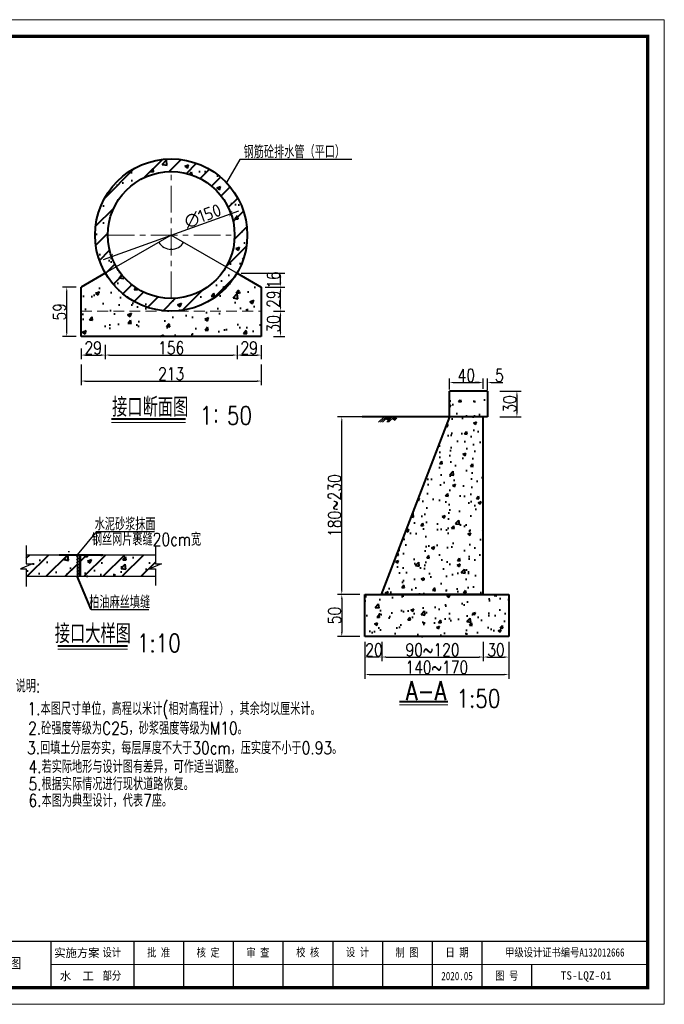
# Model space of a CAD drawing. Header units: millimetres. Extents: x 42191 to 57359, y 16507 to 19270.
# Tile 4 of 8: x 45451 to 46975, y 16688 to 19017. Entities that reach past the tile are written whole.
import ezdxf
from ezdxf.enums import TextEntityAlignment as Align

# ---------------------------------------------------------------- set-up
doc = ezdxf.new("R2010")
doc.units = ezdxf.units.MM
doc.linetypes.add('CENTER', pattern=[50.8, 31.75, -6.35, 6.35, -6.35])
doc.linetypes.add('DASHED', pattern=[19.05, 12.7, -6.35])
doc.layers.add('2CSX', color=1, linetype='Continuous', lineweight=30)
doc.layers.add('粗实线', color=1, linetype='Continuous', lineweight=40)
doc.layers.add('文字说明', color=3, linetype='Continuous')
doc.styles.get("Standard").update_dxf_attribs({"font": 'tssdeng.shx', "bigfont": 'hztxt.shx'})
doc.styles.add('图框', font='仿宋_GB2312.TTF', dxfattribs={"width": 0.8, "height": 4})
doc.styles.add('宋体', font='txt', dxfattribs={"height": 3.5})
doc.styles.add('样式 1', font='txt.shx', dxfattribs={"width": 0.8, "bigfont": 'hztxt.shx'})
doc.dimstyles.get("Standard").update_dxf_attribs({"dimscale": 100, "dimtxt": 2.5, "dimasz": 0.75, "dimexe": 1.5, "dimexo": 1.5, "dimgap": 0.5, "dimtad": 1, "dimdec": 0, "dimlfac": 0.25, "dimzin": 0, "dimdsep": 46, "dimtxsty": 'Standard', "dimblk": 'ARCHTICK', "dimcen": 0.09, "dimadec": 0, "dimazin": 0, "dimtfac": 1, "dimtdec": 0, "dimtmove": 0, "dimatfit": 3, "dimldrblk": 'ARCHTICK', "dimfxl": 0, "dimtolj": 1, "dimtzin": 0, "dimarcsym": 0})
doc.dimstyles.new('STANDARD$0', dxfattribs={"dimtxt": 25, "dimasz": 10, "dimexe": 10, "dimexo": 12, "dimgap": 2, "dimtad": 1, "dimdec": 0, "dimzin": 1, "dimdsep": 46, "dimtxsty": '样式 1', "dimblk1": 'OBLIQUE', "dimblk2": 'OBLIQUE', "dimcen": 12, "dimdle": 20, "dimaunit": 1, "dimadec": 0, "dimazin": 0, "dimtfac": 1, "dimtdec": 1, "dimtofl": 0, "dimtmove": 0, "dimatfit": 1, "dimldrblk": 'OBLIQUE', "dimfxl": 0, "dimtolj": 1, "dimtzin": 0, "dimarcsym": 0})
pattern_1 = [(50, (0, 0), (72.87387, -6.375634), [7.62, -83.82]), (355, (0, 0), (-14.09713, 76.42266), [6.096, -67.056]), (100.451, (6.07, -0.53), (58.777, 70.04668), [6.476, -71.236]), (46.1842, (0, 20.32), (108.43162, -16.81693), [11.43, -125.73]), (96.6356, (9.04, 18.92), (94.9617, 98.97022), [9.714, -106.854]), (351.184, (0, 20.32), (94.96184, 98.97005), [9.144, -100.584]), (21, (10.16, 15.24), (60.64595, -40.90621), [7.62, -83.82]), (326, (10.16, 15.24), (24.72081, 73.67519), [6.096, -67.056]), (71.4514, (15.214, 11.83), (85.3666, 32.76914), [6.476, -71.236]), (37.5, (0, 0), (1.235441, 33.822016), [0, -66.2432, 0, -68.072, 0, -67.31]), (7.5, (0, 0), (26.727865, 40.07223), [0, -38.8112, 0, -64.7192, 0, -25.654]), (327.5, (-22.657, 0), (54.236238, -2.291498), [0, -25.4, 0, -79.248, 0, -105.156]), (317.5, (-32.817, 0), (59.251673, 10.170596), [0, -33.02, 0, -52.6288, 0, -74.676])]
pattern_2 = [(45, (17981.573, 11047.607), (-22.45064, 22.45064), [])]
pattern_3 = [(50, (17981.57, 11047.61), (91.09233, -7.96954), [9.525, -104.775]), (355, (17981.57, 11047.61), (-17.6214, 95.52832), [7.62, -83.82]), (100.451, (17989.164, 11046.94), (73.47125, 87.55834), [8.095, -89.045]), (46.1842, (17981.57, 11073.01), (135.5395, -21.02116), [14.2875, -157.1625]), (96.6356, (17992.87, 11071.26), (118.7021, 123.7128), [12.1425, -133.5675]), (351.184, (17981.57, 11073.01), (118.7023, 123.71256), [11.43, -125.73]), (21, (17994.27, 11066.66), (75.80744, -51.13276), [9.525, -104.775]), (326, (17994.27, 11066.66), (30.901, 92.09398), [7.62, -83.82]), (71.4514, (18000.59, 11062.4), (106.70825, 40.96143), [8.095, -89.045]), (37.5, (17981.573, 11047.607), (1.5443, 42.27752), [0, -82.804, 0, -85.09, 0, -84.1375]), (7.5, (17981.573, 11047.607), (33.40983, 50.09029), [0, -48.514, 0, -80.899, 0, -32.0675]), (327.5, (17953.252, 11047.607), (67.795298, -2.86437), [0, -31.75, 0, -99.06, 0, -131.445]), (317.5, (17940.55, 11047.61), (74.06459, 12.71325), [0, -41.275, 0, -65.786, 0, -93.345])]

# ---------------------------------------------------------------- blocks, each defined once
blk = doc.blocks.new('_ArchTick')
at = {"color": 0, "linetype": 'ByBlock', "const_width": 0.15}
blk.add_lwpolyline([(-0.5, -0.5), (0.5, 0.5)], dxfattribs=at)
blk = doc.blocks.new('*D38')
at = {"color": 0, "lineweight": -2}
blk.add_arc((45809.2, 18507.6), 34, 210, 330, dxfattribs=at)
at = {"layer": 'Defpoints', "color": 0}
for p in [(45809.2, 18507.6), (45809.2, 18507.6), (45797.6, 18475.6), (45653.3, 18417.6), (45965.1, 18417.6)]:
    blk.add_point(p, dxfattribs=at)
at = {"color": 0, "lineweight": -2, "xscale": 0.75, "yscale": 0.75, "zscale": 0.75}
for p, rotation in [((45779.8, 18490.6), 119.9999999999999), ((45838.7, 18490.6), 60.00000000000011)]:
    blk.add_blockref('_ArchTick', p, dxfattribs=dict(at, rotation=rotation))
at = {"color": 0, "lineweight": -3, "insert": (45809.2, 18475.3), "char_height": 2.5, "attachment_point": 5}
blk.add_mtext('\\A1;120°', dxfattribs=at)
blk = doc.blocks.new('*D26')
at = {"color": 0, "lineweight": -2}
for p, q in [((45584.3, 18384.6), (45552.2, 18384.6)), ((45562.2, 18277.6), (45562.2, 18374.6)), ((45584.3, 18267.6), (45552.2, 18267.6))]:
    blk.add_line(p, q, dxfattribs=at)
at = {"color": 0}
for points in [[(45560.6, 18374.6), (45563.9, 18374.6), (45562.2, 18384.6)], [(45560.6, 18277.6), (45563.9, 18277.6), (45562.2, 18267.6)]]:
    blk.add_solid(points, dxfattribs=at)
at = {"layer": 'Defpoints', "color": 0}
for p in [(45562.2, 18384.6), (45596.3, 18384.6), (45596.3, 18267.6)]:
    blk.add_point(p, dxfattribs=at)
at = {"color": 0, "lineweight": -3, "insert": (45545.2, 18326.1), "char_height": 30, "attachment_point": 5, "rotation": 90, "style": '样式 1'}
blk.add_mtext('\\A1;59', dxfattribs=at)
blk = doc.blocks.new('_Oblique')
at = {"color": 0, "linetype": 'ByBlock', "lineweight": -2}
blk.add_line((-0.5, -0.5), (0.5, 0.5), dxfattribs=at)
blk = doc.blocks.new('*D7')
at = {"color": 0, "lineweight": -2}
for p, q in [((46267.2, 17545.8), (46267.2, 17458.3)), ((46607.2, 17545.8), (46607.2, 17458.3)), ((46277.2, 17468.3), (46597.2, 17468.3))]:
    blk.add_line(p, q, dxfattribs=at)
at = {"color": 0}
for points in [[(46277.2, 17470), (46277.2, 17466.7), (46267.2, 17468.3)], [(46597.2, 17470), (46597.2, 17466.7), (46607.2, 17468.3)]]:
    blk.add_solid(points, dxfattribs=at)
at = {"layer": 'Defpoints', "color": 0}
for p in [(46267.2, 17557.8), (46607.2, 17557.8), (46607.2, 17468.3)]:
    blk.add_point(p, dxfattribs=at)
at = {"color": 0, "lineweight": -3, "insert": (46437.2, 17485.3), "char_height": 30, "attachment_point": 5, "style": '样式 1'}
blk.add_mtext('\\A1;140~170', dxfattribs=at)
blk = doc.blocks.new('*D8')
at = {"color": 0, "lineweight": -2}
for p, q in [((46586.1, 18138.2), (46636.6, 18138.2)), ((46626.6, 18128.2), (46626.6, 18087.8)), ((46586.6, 18077.8), (46636.6, 18077.8))]:
    blk.add_line(p, q, dxfattribs=at)
at = {"color": 0}
for points in [[(46625, 18128.2), (46628.3, 18128.2), (46626.6, 18138.2)], [(46625, 18087.8), (46628.3, 18087.8), (46626.6, 18077.8)]]:
    blk.add_solid(points, dxfattribs=at)
at = {"layer": 'Defpoints', "color": 0}
for p in [(46574.1, 18138.2), (46574.6, 18077.8), (46626.6, 18077.8)]:
    blk.add_point(p, dxfattribs=at)
at = {"color": 0, "lineweight": -3, "insert": (46609.6, 18108), "char_height": 30, "attachment_point": 5, "rotation": 90, "style": '样式 1'}
blk.add_mtext('\\A1;30', dxfattribs=at)
blk = doc.blocks.new('*D9')
at = {"color": 0, "lineweight": -2}
for p, q in [((46547.1, 18143.8), (46547.1, 18168.7)), ((46557.1, 18140.9), (46557.1, 18168.7)), ((46537.1, 18158.7), (46527.1, 18158.7)), ((46567.1, 18158.7), (46593.1, 18158.7))]:
    blk.add_line(p, q, dxfattribs=at)
at = {"color": 0}
for points in [[(46537.1, 18160.3), (46537.1, 18157), (46547.1, 18158.7)], [(46567.1, 18160.3), (46567.1, 18157), (46557.1, 18158.7)]]:
    blk.add_solid(points, dxfattribs=at)
at = {"layer": 'Defpoints', "color": 0}
for p in [(46557.1, 18158.7), (46547.1, 18131.8), (46557.1, 18128.9)]:
    blk.add_point(p, dxfattribs=at)
at = {"color": 0, "lineweight": -3, "insert": (46585.1, 18175.7), "char_height": 30, "attachment_point": 5, "style": '样式 1'}
blk.add_mtext('\\A1;5', dxfattribs=at)
blk = doc.blocks.new('*D10')
at = {"color": 0, "lineweight": -2}
for p, q in [((46255.2, 17657.8), (46202.6, 17657.8)), ((46212.6, 17647.8), (46212.6, 17567.8)), ((46255.2, 17557.8), (46202.6, 17557.8))]:
    blk.add_line(p, q, dxfattribs=at)
at = {"color": 0}
for points in [[(46210.9, 17647.8), (46214.2, 17647.8), (46212.6, 17657.8)], [(46210.9, 17567.8), (46214.2, 17567.8), (46212.6, 17557.8)]]:
    blk.add_solid(points, dxfattribs=at)
at = {"layer": 'Defpoints', "color": 0}
for p in [(46267.2, 17657.8), (46212.6, 17557.8), (46267.2, 17557.8)]:
    blk.add_point(p, dxfattribs=at)
at = {"color": 0, "lineweight": -3, "insert": (46195.6, 17607.8), "char_height": 30, "attachment_point": 5, "rotation": 90, "style": '样式 1'}
blk.add_mtext('\\A1;50', dxfattribs=at)
blk = doc.blocks.new('*D11')
at = {"color": 0, "lineweight": -2}
for p, q in [((46307.1, 17545.8), (46307.1, 17499.6)), ((46547.2, 17545.8), (46547.2, 17499.6)), ((46317.1, 17509.6), (46537.2, 17509.6))]:
    blk.add_line(p, q, dxfattribs=at)
at = {"color": 0}
for points in [[(46317.1, 17511.3), (46317.1, 17508), (46307.1, 17509.6)], [(46537.2, 17511.3), (46537.2, 17508), (46547.2, 17509.6)]]:
    blk.add_solid(points, dxfattribs=at)
at = {"layer": 'Defpoints', "color": 0}
for p in [(46307.1, 17557.8), (46547.2, 17557.8), (46547.2, 17509.6)]:
    blk.add_point(p, dxfattribs=at)
at = {"color": 0, "lineweight": -3, "insert": (46427.1, 17526.6), "char_height": 30, "attachment_point": 5, "style": '样式 1'}
blk.add_mtext('\\A1;90~120', dxfattribs=at)
blk = doc.blocks.new('*D12')
at = {"color": 0, "lineweight": -2}
for p, q in [((46267.2, 17545.8), (46267.2, 17499.6)), ((46307.1, 17545.8), (46307.1, 17499.6)), ((46297.1, 17509.6), (46277.2, 17509.6))]:
    blk.add_line(p, q, dxfattribs=at)
at = {"color": 0}
for points in [[(46277.2, 17511.3), (46277.2, 17508), (46267.2, 17509.6)], [(46297.1, 17511.3), (46297.1, 17508), (46307.1, 17509.6)]]:
    blk.add_solid(points, dxfattribs=at)
at = {"layer": 'Defpoints', "color": 0}
for p in [(46267.2, 17557.8), (46307.1, 17557.8), (46267.2, 17509.6)]:
    blk.add_point(p, dxfattribs=at)
at = {"color": 0, "lineweight": -3, "insert": (46288.6, 17526.6), "char_height": 30, "attachment_point": 5, "style": '样式 1'}
blk.add_mtext('\\A1;20', dxfattribs=at)
blk = doc.blocks.new('*D13')
at = {"color": 0, "lineweight": -2}
for p, q in [((46547.2, 17545.8), (46547.2, 17499.6)), ((46607.2, 17545.8), (46607.2, 17499.6)), ((46557.2, 17509.6), (46597.2, 17509.6))]:
    blk.add_line(p, q, dxfattribs=at)
at = {"color": 0}
for points in [[(46557.2, 17511.3), (46557.2, 17508), (46547.2, 17509.6)], [(46597.2, 17511.3), (46597.2, 17508), (46607.2, 17509.6)]]:
    blk.add_solid(points, dxfattribs=at)
at = {"layer": 'Defpoints', "color": 0}
for p in [(46547.2, 17557.8), (46607.2, 17557.8), (46607.2, 17509.6)]:
    blk.add_point(p, dxfattribs=at)
at = {"color": 0, "lineweight": -3, "insert": (46577.2, 17526.6), "char_height": 30, "attachment_point": 5, "style": '样式 1'}
blk.add_mtext('\\A1;30', dxfattribs=at)
blk = doc.blocks.new('*D14')
at = {"color": 0, "lineweight": -2}
for p, q in [((46455.2, 18077.8), (46202.6, 18077.8)), ((46212.6, 17667.8), (46212.6, 18067.8)), ((46255.2, 17657.8), (46202.6, 17657.8))]:
    blk.add_line(p, q, dxfattribs=at)
at = {"color": 0}
for points in [[(46210.9, 18067.8), (46214.2, 18067.8), (46212.6, 18077.8)], [(46210.9, 17667.8), (46214.2, 17667.8), (46212.6, 17657.8)]]:
    blk.add_solid(points, dxfattribs=at)
at = {"layer": 'Defpoints', "color": 0}
for p in [(46212.6, 18077.8), (46467.2, 18077.8), (46267.2, 17657.8)]:
    blk.add_point(p, dxfattribs=at)
at = {"color": 0, "lineweight": -3, "insert": (46195.6, 17867.8), "char_height": 30, "attachment_point": 5, "rotation": 90, "style": '样式 1'}
blk.add_mtext('\\A1;180~230', dxfattribs=at)
blk = doc.blocks.new('*D15')
at = {"color": 0, "lineweight": -2}
for p, q in [((46467.2, 18142.2), (46467.2, 18168.7)), ((46547.1, 18143.8), (46547.1, 18168.7)), ((46477.2, 18158.7), (46537.1, 18158.7))]:
    blk.add_line(p, q, dxfattribs=at)
at = {"color": 0}
for points in [[(46477.2, 18160.3), (46477.2, 18157), (46467.2, 18158.7)], [(46537.1, 18160.3), (46537.1, 18157), (46547.1, 18158.7)]]:
    blk.add_solid(points, dxfattribs=at)
at = {"layer": 'Defpoints', "color": 0}
for p in [(46547.1, 18158.7), (46467.2, 18130.2), (46547.1, 18131.8)]:
    blk.add_point(p, dxfattribs=at)
at = {"color": 0, "lineweight": -3, "insert": (46507.1, 18175.7), "char_height": 30, "attachment_point": 5, "style": '样式 1'}
blk.add_mtext('\\A1;40', dxfattribs=at)
blk = doc.blocks.new('*D18')
at = {"color": 0, "lineweight": -2}
for p, q in [((45596.3, 18201.7), (45596.3, 18152.3)), ((46022.1, 18201.7), (46022.1, 18152.3)), ((45606.3, 18162.3), (46012.1, 18162.3))]:
    blk.add_line(p, q, dxfattribs=at)
at = {"color": 0}
for points in [[(45606.3, 18163.9), (45606.3, 18160.6), (45596.3, 18162.3)], [(46012.1, 18163.9), (46012.1, 18160.6), (46022.1, 18162.3)]]:
    blk.add_solid(points, dxfattribs=at)
at = {"layer": 'Defpoints', "color": 0}
for p in [(45596.3, 18213.7), (46022.1, 18213.7), (46022.1, 18162.3)]:
    blk.add_point(p, dxfattribs=at)
at = {"color": 0, "lineweight": -3, "insert": (45809.2, 18179.3), "char_height": 30, "attachment_point": 5, "style": '样式 1'}
blk.add_mtext('\\A1;213', dxfattribs=at)
blk = doc.blocks.new('*D19')
at = {"color": 0, "lineweight": -2}
for p, q in [((45653.3, 18248), (45653.3, 18213.7)), ((45965.1, 18246.7), (45965.1, 18213.7)), ((45663.3, 18223.7), (45955.1, 18223.7))]:
    blk.add_line(p, q, dxfattribs=at)
at = {"color": 0}
for points in [[(45663.3, 18225.4), (45663.3, 18222.1), (45653.3, 18223.7)], [(45955.1, 18225.4), (45955.1, 18222.1), (45965.1, 18223.7)]]:
    blk.add_solid(points, dxfattribs=at)
at = {"layer": 'Defpoints', "color": 0}
for p in [(45653.3, 18260), (45965.1, 18258.7), (45965.1, 18223.7)]:
    blk.add_point(p, dxfattribs=at)
at = {"color": 0, "lineweight": -3, "insert": (45809.2, 18240.7), "char_height": 30, "attachment_point": 5, "style": '样式 1'}
blk.add_mtext('\\A1;156', dxfattribs=at)
blk = doc.blocks.new('*D20')
at = {"color": 0, "lineweight": -2}
for p, q in [((45596.3, 18239.3), (45596.3, 18213.7)), ((45653.3, 18242.1), (45653.3, 18213.7)), ((45606.3, 18223.7), (45643.3, 18223.7))]:
    blk.add_line(p, q, dxfattribs=at)
at = {"color": 0}
for points in [[(45606.3, 18225.4), (45606.3, 18222.1), (45596.3, 18223.7)], [(45643.3, 18225.4), (45643.3, 18222.1), (45653.3, 18223.7)]]:
    blk.add_solid(points, dxfattribs=at)
at = {"layer": 'Defpoints', "color": 0}
for p in [(45596.3, 18251.3), (45653.3, 18254.1), (45653.3, 18223.7)]:
    blk.add_point(p, dxfattribs=at)
at = {"color": 0, "lineweight": -3, "insert": (45624.8, 18240.7), "char_height": 30, "attachment_point": 5, "style": '样式 1'}
blk.add_mtext('\\A1;29', dxfattribs=at)
blk = doc.blocks.new('*D35')
at = {"color": 0, "lineweight": -2}
blk.add_line((45649.3, 18449.9), (45969.1, 18565.2), dxfattribs=at)
at = {"layer": 'Defpoints', "color": 0}
for p in [(45950.3, 18558.4), (45668.1, 18456.7)]:
    blk.add_point(p, dxfattribs=at)
at = {"color": 0, "lineweight": -2, "xscale": 10, "yscale": 10, "zscale": 10}
for p, rotation in [((45950.3, 18558.4), 19.82263639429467), ((45668.1, 18456.7), 199.8226363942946)]:
    blk.add_blockref('_ArchTick', p, dxfattribs=dict(at, rotation=rotation))
at = {"color": 0, "lineweight": -3, "insert": (45883.9, 18552.5), "char_height": 30, "attachment_point": 5, "rotation": 19.8226}
blk.add_mtext('\\A1;∅150', dxfattribs=at)
blk = doc.blocks.new('*D21')
at = {"color": 0, "lineweight": -2}
for p, q in [((46050.8, 18327.6), (46077.8, 18327.6)), ((46067.8, 18277.6), (46067.8, 18317.6)), ((46050.8, 18267.6), (46077.8, 18267.6))]:
    blk.add_line(p, q, dxfattribs=at)
at = {"color": 0}
for points in [[(46066.1, 18317.6), (46069.4, 18317.6), (46067.8, 18327.6)], [(46066.1, 18277.6), (46069.4, 18277.6), (46067.8, 18267.6)]]:
    blk.add_solid(points, dxfattribs=at)
at = {"layer": 'Defpoints', "color": 0}
for p in [(46038.8, 18327.6), (46067.8, 18327.6), (46038.8, 18267.6)]:
    blk.add_point(p, dxfattribs=at)
at = {"color": 0, "lineweight": -3, "insert": (46050.8, 18297.6), "char_height": 30, "attachment_point": 5, "rotation": 90, "style": '样式 1'}
blk.add_mtext('\\A1;30', dxfattribs=at)
blk = doc.blocks.new('*D22')
at = {"color": 0, "lineweight": -2}
for p, q in [((46031.5, 18384.6), (46077.8, 18384.6)), ((46067.8, 18337.6), (46067.8, 18374.6)), ((46050.8, 18327.6), (46077.8, 18327.6))]:
    blk.add_line(p, q, dxfattribs=at)
at = {"color": 0}
for points in [[(46066.1, 18374.6), (46069.4, 18374.6), (46067.8, 18384.6)], [(46066.1, 18337.6), (46069.4, 18337.6), (46067.8, 18327.6)]]:
    blk.add_solid(points, dxfattribs=at)
at = {"layer": 'Defpoints', "color": 0}
for p in [(46019.5, 18384.6), (46067.8, 18384.6), (46038.8, 18327.6)]:
    blk.add_point(p, dxfattribs=at)
at = {"color": 0, "lineweight": -3, "insert": (46050.8, 18356.1), "char_height": 30, "attachment_point": 5, "rotation": 90, "style": '样式 1'}
blk.add_mtext('\\A1;29', dxfattribs=at)
blk = doc.blocks.new('*D23')
at = {"color": 0, "lineweight": -2}
for p, q in [((45974.5, 18417.6), (46077.8, 18417.6)), ((46067.8, 18394.6), (46067.8, 18407.6)), ((46042.3, 18384.6), (46077.8, 18384.6))]:
    blk.add_line(p, q, dxfattribs=at)
at = {"color": 0}
for points in [[(46066.1, 18407.6), (46069.4, 18407.6), (46067.8, 18417.6)], [(46066.1, 18394.6), (46069.4, 18394.6), (46067.8, 18384.6)]]:
    blk.add_solid(points, dxfattribs=at)
at = {"layer": 'Defpoints', "color": 0}
for p in [(45962.5, 18417.6), (46067.8, 18417.6), (46030.3, 18384.6)]:
    blk.add_point(p, dxfattribs=at)
at = {"color": 0, "lineweight": -3, "insert": (46050.8, 18401.1), "char_height": 30, "attachment_point": 5, "rotation": 90, "style": '样式 1'}
blk.add_mtext('\\A1;16', dxfattribs=at)
blk = doc.blocks.new('*D24')
at = {"color": 0, "lineweight": -2}
for p, q in [((45965.1, 18239.3), (45965.1, 18213.7)), ((46022.1, 18247.3), (46022.1, 18213.7)), ((45975.1, 18223.7), (46012.1, 18223.7))]:
    blk.add_line(p, q, dxfattribs=at)
at = {"color": 0}
for points in [[(45975.1, 18225.4), (45975.1, 18222.1), (45965.1, 18223.7)], [(46012.1, 18225.4), (46012.1, 18222.1), (46022.1, 18223.7)]]:
    blk.add_solid(points, dxfattribs=at)
at = {"layer": 'Defpoints', "color": 0}
for p in [(46022.1, 18259.3), (45965.1, 18251.3), (46022.1, 18223.7)]:
    blk.add_point(p, dxfattribs=at)
at = {"color": 0, "lineweight": -3, "insert": (45993.6, 18240.7), "char_height": 30, "attachment_point": 5, "style": '样式 1'}
blk.add_mtext('\\A1;29', dxfattribs=at)
blk = doc.blocks.new('tk')
at = {"lineweight": 0}
for p, q in [((0, 297), (420, 297)), ((420, 297), (420, 0)), ((415, 12), (235, 12)), ((420, 0), (0, 0))]:
    blk.add_line(p, q, dxfattribs=at)
for p, q in [((235, 19), (235, 5)), ((260, 19), (260, 5)), ((275, 19), (275, 5)), ((290, 19), (290, 5)), ((305, 19), (305, 5)), ((320, 19), (320, 5)), ((335, 19), (335, 5)), ((350, 19), (350, 5)), ((365, 19), (365, 5)), ((380, 12), (380, 5))]:
    blk.add_line(p, q)
at = {"lineweight": 0, "const_width": 1}
blk.add_lwpolyline([(25, 292), (415, 292), (415, 5), (25, 5)], close=True, dxfattribs=at)
at = {"lineweight": 0, "const_width": 0.4}
blk.add_lwpolyline([(415, 19), (25, 19)], dxfattribs=at)
at = {"style": '图框'}
for s, p in [('实施方案', (242.83, 15.5)), ('水  工', (242.83, 8.5))]:
    blk.add_text(s, height=2.5, dxfattribs=at).set_placement(p, align=Align.MIDDLE_CENTER)
at = {"char_height": 2.5, "attachment_point": 5, "style": '图框'}
for s, insert in [('设计', (253.4, 15.5)), ('批 准', (267.5, 15.5)), ('核 定', (282.44, 15.47)), ('审 查', (297.43, 15.47)), ('校 核', (312.47, 15.54)), ('设 计', (327.47, 15.59)), ('制 图', (342.42, 15.48)), ('日 期', (357.5, 15.5)), ('甲级设计证书编号A132012666', (390, 15.5)), ('部分', (253.4, 8.5)), ('2020.05', (357.5, 8.5)), ('图 号', (372.5, 8.5))]:
    blk.add_mtext(s, dxfattribs=dict(at, insert=insert))

msp = doc.modelspace()

# ---------------------------------------------------------------- hatches: boundary and pattern name
at = {"layer": '2CSX'}
h = msp.add_hatch(dxfattribs=at)
h.set_pattern_fill('AR-CONC', color=256, scale=16, style=0)
h.set_pattern_definition([(50, (-1619903.38, -137358.76), (114.761629, -10.0403416), [12, -132]), (355, (-1619903.38, -137358.76), (-22.200213, 120.350741), [9.6, -105.6]), (100.4514, (-1619893.82, -137359.59), (92.561501, 110.310327), [10.19843, -112.182738]), (46.1842, (-1619903.38, -137326.76), (170.758568, -26.483042), [18, -198]), (96.6356, (-1619889.15, -137328.96), (149.546033, 155.85886), [15.297646, -168.27408]), (351.1842, (-1619903.38, -137326.76), (149.545911, 155.858976), [14.4, -158.4]), (21, (-1619887.38, -137334.76), (95.5051283, -64.4190225), [12, -132]), (326, (-1619887.38, -137334.76), (38.930453, 116.024007), [9.6, -105.6]), (71.4514, (-1619879.42, -137340.12), (134.4356206, 51.6048795), [10.19843, -112.182738]), (37.5, (-1619903.38, -137358.756), (1.9455769, 53.2630166), [0, -104.32, 0, -107.2, 0, -106]), (7.5, (-1619903.38, -137358.756), (42.091126, 63.1058739), [0, -61.12, 0, -101.92, 0, -40.4]), (327.5, (-1619939.06, -137358.756), (85.4115898, -3.6087795), [0, -40, 0, -124.8, 0, -165.6]), (317.5, (-1619955.06, -137358.756), (93.309787, 16.0167972), [0, -52, 0, -82.88, 0, -117.6])])
h.paths.add_polyline_path([(45597.3, 17759.7), (45557.3, 17759.7), (45557.3, 17751.7), (45597.3, 17751.7)])
h.paths.add_polyline_path([(45637.3, 17759.7), (45617.2, 17759.7), (45617.2, 17751.7), (45629.3, 17751.7), (45629.3, 17700.5), (45637.3, 17700.5)])
at = {"layer": '粗实线'}
h = msp.add_hatch(dxfattribs=at)
h.set_pattern_fill('AR-CONC', color=0, scale=0.5, style=0)
h.set_pattern_definition([(50, (-2205.7, 9038), (91.09233, -7.96954), [9.525, -104.775]), (355, (-2205.7, 9038), (-17.62141, 95.52832), [7.62, -83.82]), (100.451, (-2198.11, 9037.34), (73.47125, 87.55834), [8.095, -89.045]), (46.1842, (-2205.7, 9063.4), (135.53952, -21.02116), [14.2875, -157.1625]), (96.6356, (-2194.4, 9061.65), (118.7021, 123.71278), [12.1425, -133.5675]), (351.184, (-2205.7, 9063.4), (118.7023, 123.71256), [11.43, -125.73]), (21, (-2193, 9057.05), (75.80744, -51.13276), [9.525, -104.775]), (326, (-2193, 9057.05), (30.90101, 92.09398), [7.62, -83.82]), (71.4514, (-2186.68, 9052.79), (106.70825, 40.96143), [8.095, -89.045]), (37.5, (-2205.7, 9038), (1.544302, 42.27752), [0, -82.804, 0, -85.09, 0, -84.1375]), (7.5, (-2205.7, 9038), (33.40983, 50.090287), [0, -48.514, 0, -80.899, 0, -32.0675]), (327.5, (-2234.02, 9038), (67.795298, -2.864372), [0, -31.75, 0, -99.06, 0, -131.445]), (317.5, (-2246.72, 9038), (74.06459, 12.713246), [0, -41.275, 0, -65.786, 0, -93.345])])
h.paths.add_polyline_path([(45989.2, 18507.6, 1), (45629.2, 18507.6, 1)])
h.paths.add_polyline_path([(45659.2, 18507.6, -1), (45959.2, 18507.6, -1)], flags=16)
h = msp.add_hatch(dxfattribs=at)
h.set_pattern_fill('ANSI31', color=0, scale=10, style=0)
h.set_pattern_definition([(45, (-2205.7, 9038), (-22.45064, 22.45064), [])])
h.paths.add_polyline_path([(45629.2, 18507.6, 1), (45989.2, 18507.6, 1)])
h.paths.add_polyline_path([(45959.2, 18507.6, -1), (45659.2, 18507.6, -1)], flags=16)
h = msp.add_hatch(dxfattribs=at)
h.set_pattern_fill('AR-CONC', color=0, scale=0.5, style=0)
h.set_pattern_definition([(50, (-2205.7, 11306.26), (91.09233, -7.96954), [9.525, -104.775]), (355, (-2205.7, 11306.26), (-17.62141, 95.52832), [7.62, -83.82]), (100.451, (-2198.11, 11305.6), (73.47125, 87.55834), [8.095, -89.045]), (46.1842, (-2205.7, 11331.66), (135.53952, -21.02116), [14.2875, -157.1625]), (96.6356, (-2194.4, 11329.91), (118.7021, 123.71278), [12.1425, -133.5675]), (351.184, (-2205.7, 11331.66), (118.7023, 123.71256), [11.43, -125.73]), (21, (-2193, 11325.31), (75.80744, -51.13276), [9.525, -104.775]), (326, (-2193, 11325.31), (30.90101, 92.09398), [7.62, -83.82]), (71.4514, (-2186.68, 11321.05), (106.70825, 40.96143), [8.095, -89.045]), (37.5, (-2205.7, 11306.26), (1.544302, 42.27752), [0, -82.804, 0, -85.09, 0, -84.1375]), (7.5, (-2205.7, 11306.26), (33.40983, 50.090287), [0, -48.514, 0, -80.899, 0, -32.0675]), (327.5, (-2234.02, 11306.26), (67.795298, -2.864372), [0, -31.75, 0, -99.06, 0, -131.445]), (317.5, (-2246.72, 11306.26), (74.06459, 12.713246), [0, -41.275, 0, -65.786, 0, -93.345])])
h.paths.add_polyline_path([(45809.2, 18327.6, -0.267949), (45653.3, 18417.6), (45596.3, 18384.6), (45596.3, 18327.6)])
h.paths.add_polyline_path([(46022.1, 18267.6), (46022.1, 18327.6), (45596.3, 18327.6), (45596.3, 18267.6)])
h.paths.add_polyline_path([(46022.1, 18327.6), (46022.1, 18384.6), (45965.1, 18417.6, -0.267949), (45809.2, 18327.6)])
h = msp.add_hatch(dxfattribs=at)
h.set_pattern_fill('AR-CONC', color=0, scale=0.4, style=0)
h.set_pattern_definition(pattern_1)
h.paths.add_polyline_path([(46467.2, 18118.2), (46467.2, 18077.8), (46557.1, 18077.8), (46557.1, 18118.2)])
h = msp.add_hatch(dxfattribs=at)
h.set_pattern_fill('AR-CONC', color=0, scale=0.4, style=0)
h.set_pattern_definition(pattern_1)
h.paths.add_polyline_path([(46306, 17657.8), (46547.2, 17657.8), (46547.2, 18077.8), (46467.2, 18077.8)])
h = msp.add_hatch(dxfattribs=at)
h.set_pattern_fill('ANSI31', color=0, scale=10, style=0)
h.set_pattern_definition(pattern_2)
h.paths.add_polyline_path([(45586.6, 17751.7), (45556.3, 17751.7), (45466.5, 17751.7), (45466.5, 17730.2), (45481.2, 17730.2), (45452.7, 17718.5), (45466.5, 17718.5), (45466.5, 17700.5), (45586.6, 17700.5)])
h = msp.add_hatch(dxfattribs=at)
h.set_pattern_fill('AR-CONC', color=0, scale=0.5, style=0)
h.set_pattern_definition(pattern_3)
h.paths.add_polyline_path([(45586.6, 17751.7), (45556.3, 17751.7), (45466.5, 17751.7), (45466.5, 17730.2), (45481.2, 17730.2), (45452.7, 17718.5), (45466.5, 17718.5), (45466.5, 17700.5), (45586.6, 17700.5)])
h = msp.add_hatch(dxfattribs=at)
h.set_pattern_fill('AR-HBONE', color=2, scale=0.05, style=0)
h.set_pattern_definition([(45, (17981.5734, 11047.6075), (7e-16, 7.1842049), [15.24, -5.08]), (135, (17985.1655, 11051.1996), (7e-16, 7.1842049), [15.24, -5.08])])
h.paths.add_polyline_path([(45594.6, 17751.7), (45586.6, 17751.7), (45586.6, 17700.5), (45594.6, 17700.5)])
h = msp.add_hatch(dxfattribs=at)
h.set_pattern_fill('ANSI31', color=0, scale=10, style=0)
h.set_pattern_definition(pattern_2)
h.paths.add_polyline_path([(45771.8, 17751.7), (45625, 17751.7), (45594.6, 17751.7), (45594.6, 17700.5), (45771.8, 17700.5), (45771.8, 17718.5), (45757.9, 17718.5), (45786.4, 17730.2), (45771.8, 17730.2)])
h = msp.add_hatch(dxfattribs=at)
h.set_pattern_fill('AR-CONC', color=0, scale=0.5, style=0)
h.set_pattern_definition(pattern_3)
h.paths.add_polyline_path([(45771.8, 17751.7), (45625, 17751.7), (45594.6, 17751.7), (45594.6, 17700.5), (45771.8, 17700.5), (45771.8, 17718.5), (45757.9, 17718.5), (45786.4, 17730.2), (45771.8, 17730.2)])
h = msp.add_hatch(dxfattribs=at)
h.set_pattern_fill('AR-CONC', color=0, scale=0.4, style=0)
h.set_pattern_definition(pattern_1)
h.paths.add_polyline_path([(46306, 17657.8), (46267.2, 17657.8), (46267.2, 17557.8), (46607.2, 17557.8), (46607.2, 17657.8), (46547.2, 17657.8)])

# ---------------------------------------------------------------- linework, layer by layer
at = {"lineweight": -3}
for p, q in [((45971.3, 18686.1), (45939.7, 18631.6)), ((46312.8, 18077.8), (46299.4, 18065)), ((46317.3, 18077.8), (46304, 18065.2)), ((46321.1, 18077.8), (46309.2, 18065.3)), ((46317, 18073.4), (46323.3, 18069.5)), ((46332, 18077.8), (46318.7, 18065)), ((46319, 18075.6), (46325.3, 18071.4)), ((46321.1, 18077.8), (46327.4, 18073.5)), ((46336.5, 18077.8), (46323.2, 18065.2)), ((46332.4, 18073.4), (46338.7, 18069.5)), ((46334.4, 18075.6), (46340.7, 18071.4)), ((46336.5, 18077.8), (46342.8, 18073.5))]:
    msp.add_line(p, q, dxfattribs=at)
at = {"color": 7}
msp.add_line((46236.3, 18686.1), (45971.3, 18686.1), dxfattribs=at)
at = {"linetype": 'CENTER', "lineweight": 18, "ltscale": 2}
for p, q in [((45809.2, 18357.6), (45809.2, 18657.6)), ((45659.2, 18507.6), (45959.2, 18507.6))]:
    msp.add_line(p, q, dxfattribs=at)
for p, q in [((45809.2, 18507.6), (45653.3, 18417.6)), ((45809.2, 18507.6), (45965.1, 18417.6)), ((45632.5, 17806.1), (45587.1, 17751.7)), ((45632.5, 17806.1), (45769.5, 17806.1)), ((45466.5, 17773.2), (45466.5, 17730.2)), ((45771.8, 17773.2), (45771.8, 17730.2)), ((45466.5, 17751.7), (45594.6, 17751.7)), ((45586.6, 17751.7), (45586.6, 17700.5)), ((45594.6, 17751.7), (45594.6, 17700.5)), ((45594.6, 17751.7), (45771.8, 17751.7)), ((45481.2, 17730.2), (45452.7, 17718.5)), ((45466.5, 17730.2), (45481.2, 17730.2)), ((45786.4, 17730.2), (45757.9, 17718.5)), ((45771.8, 17730.2), (45786.4, 17730.2)), ((45452.7, 17718.5), (45466.5, 17718.5)), ((45466.5, 17718.5), (45466.5, 17676.7)), ((45466.5, 17700.5), (45586.6, 17700.5)), ((45586.6, 17700.5), (45594.6, 17700.5)), ((45594.6, 17700.5), (45771.8, 17700.5)), ((45757.9, 17718.5), (45771.8, 17718.5)), ((45771.8, 17718.5), (45771.8, 17678.5)), ((45619.7, 17621.9), (45756.7, 17621.9))]:
    msp.add_line(p, q)
at = {"linetype": 'DASHED', "lineweight": 18, "ltscale": 2}
msp.add_line((45596.3, 18327.6), (46022.1, 18327.6), dxfattribs=at)
at = {"lineweight": 18}
for p, q in [((45667.7, 18064.2), (45842.7, 18064.2)), ((45540.8, 17528.1), (45706, 17528.1)), ((46349.1, 17396.6), (46463.4, 17396.6))]:
    msp.add_line(p, q, dxfattribs=at)
at = {"layer": '粗实线', "lineweight": 40}
for p, q in [((45653.3, 18417.6), (45596.3, 18384.6)), ((45965.1, 18417.6), (46022.1, 18384.6)), ((45596.3, 18267.6), (45596.3, 18384.6)), ((46022.1, 18384.6), (46022.1, 18267.6)), ((46022.1, 18267.6), (45596.3, 18267.6)), ((46467.2, 18077.8), (46467.2, 18138.2)), ((46557.1, 18138.2), (46467.2, 18138.2)), ((46557.1, 18138.2), (46557.1, 18077.8)), ((45667.7, 18073.3), (45842.7, 18073.3)), ((46467.2, 18077.8), (46260.6, 18077.8)), ((46467.2, 18077.8), (46306, 17657.8)), ((46557.1, 18077.8), (46467.2, 18077.8)), ((46547.2, 17657.8), (46547.2, 18077.8)), ((46267.2, 17557.8), (46267.2, 17657.8)), ((46267.2, 17657.8), (46547.2, 17657.8)), ((46547.2, 17657.8), (46306, 17657.8)), ((46547.2, 17657.8), (46607.2, 17657.8)), ((46547.2, 17657.8), (46598.2, 17657.8)), ((46607.2, 17657.8), (46607.2, 17557.8)), ((46607.2, 17557.8), (46267.2, 17557.8)), ((45540.8, 17536), (45706, 17536)), ((46349.1, 17404.8), (46463.4, 17404.8))]:
    msp.add_line(p, q, dxfattribs=at)
at = {"layer": '粗实线'}
msp.add_line((45544.6, 17751.7), (45647.7, 17751.7), dxfattribs=at)
at = {"layer": '粗实线', "color": 0}
msp.add_line((45619.7, 17621.9), (45586.6, 17700.5), dxfattribs=at)
at = {"layer": '粗实线', "lineweight": 40}
for radius in [180, 150]:
    msp.add_circle((45809.2, 18507.6), radius, dxfattribs=at)

# ---------------------------------------------------------------- block references
at = {"xscale": 7.840000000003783, "yscale": 7.840000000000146, "zscale": 7.840000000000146}
msp.add_blockref('tk', (43682.3, 16688.4), dxfattribs=at)

# ---------------------------------------------------------------- texts
at = {"lineweight": -3, "style": '样式 1', "width": 0.8}
for s, height, p in [('1：50', 43.2, (45876.8, 18059.2)), ('说明:', 30, (45441.4, 17426)), ('1.本图尺寸单位，高程以米计(相对高程计），其余均以厘米计。', 30, (45469.4, 17372.4)), ('2.砼强度等级为C25，砂浆强度等级为M10。', 30, (45470.9, 17326.2)), ('3.回填土分层夯实，每层厚度不大于30cm，压实度不小于0.93。', 30, (45468.3, 17279.8)), ('4.若实际地形与设计图有差异，可作适当调整。', 30, (45471.9, 17235.3)), ('5.根据实际情况进行现状道路恢复。', 30, (45471.9, 17194.5)), ('6.本图为典型设计，代表7座。', 30, (45471.9, 17155.3))]:
    msp.add_text(s, height=height, dxfattribs=at).set_placement(p)
msp.add_text('1:10', height=43.2, dxfattribs=at).set_placement((45780.1, 17542.8), align=Align.MIDDLE)
at = {"style": '宋体', "width": 0.8}
msp.add_text('柳泉镇直径150cm过路涵典型设计图', height=24.386, dxfattribs=at).set_placement((45248.2, 16785.6), align=Align.MIDDLE_CENTER)
at = {"insert": (46790.2, 16754.2), "char_height": 19.6, "attachment_point": 5, "style": '宋体'}
msp.add_mtext('TS-LQZ-01', dxfattribs=at)
at = {"layer": '文字说明', "color": 7, "style": '样式 1', "width": 0.8}
for s, height, p in [('钢筋砼排水管（平口）', 30, (45980.4, 18689.3)), ('接口断面图', 45, (45669.5, 18077.8)), ('接口大样图', 45, (45533.9, 17542.3)), ('A-A', 45, (46363.8, 17407.5)), ('1:50', 43.2, (46483.8, 17389.9))]:
    msp.add_text(s, height=height, dxfattribs=at).set_placement(p)
for s, p in [('水泥砂浆抹面', (45700.3, 17825.5)), ('钢丝网片裹缝20cm宽', (45750.7, 17789.4)), ('柏油麻丝填缝', (45687.5, 17641.2))]:
    msp.add_text(s, height=30, dxfattribs=at).set_placement(p, align=Align.MIDDLE)

# ---------------------------------------------------------------- dimensions: what is measured, and where the dimension line sits
at = {"lineweight": -3}
dim = msp.add_diameter_dim_2p(p1=(45668.1, 18456.7), p2=(45950.3, 18558.4), dimstyle='Standard', override={"dimscale": 1, "dimtxt": 30, "dimasz": 10, "dimexe": 10, "dimexo": 12, "dimgap": 2, "dimlfac": 0.5, "dimzin": 1, "dimblk1": 'Oblique', "dimblk2": 'Oblique', "dimcen": 12, "dimdle": 20, "dimtdec": 1, "dimtix": 0, "dimtofl": 0, "dimatfit": 1, "dimldrblk": 'Oblique'}, dxfattribs=at)
dim.commit()
dim.dimension.update_dxf_attribs({"geometry": '*D35', "text_midpoint": (45889.7, 18536.6), "dimtype": 163})
dim = msp.add_angular_dim_2l(base=(45797.6, 18475.6), line1=((45809.2, 18507.6), (45965.1, 18417.6)), line2=((45809.2, 18507.6), (45653.3, 18417.6)), dimstyle='Standard', override={"dimscale": 1, "dimlfac": 0.25}, dxfattribs=at)
dim.commit()
dim.dimension.update_dxf_attribs({"geometry": '*D38', "text_midpoint": (45809.2, 18475.3)})
for base, p1, p2, picture, middle in [((46067.757, 18417.5587), (46030.3435, 18384.6441), (45962.5151, 18417.5587), '*D23', (46050.757, 18401.1014)), ((45562.2185, 18384.6441), (45596.3238, 18267.5587), (45596.3238, 18384.6441), '*D26', (45545.2185, 18326.1014)), ((46067.757, 18384.6441), (46038.8004, 18327.5587), (46019.5247, 18384.6441), '*D22', (46050.757, 18356.1014)), ((46067.8, 18327.6), (46038.8, 18267.6), (46038.8, 18327.6), '*D21', (46050.8, 18297.6)), ((46212.6, 17557.8), (46267.2, 17657.8), (46267.2, 17557.8), '*D10', (46195.6, 17607.8))]:
    dim = msp.add_linear_dim(base=base, p1=p1, p2=p2, angle=90, dimstyle='STANDARD$0', override={"dimtxt": 30, "dimlfac": 0.5}, dxfattribs=at)
    dim.commit()
    dim.dimension.update_dxf_attribs({"geometry": picture, "text_midpoint": middle})
for base, p1, p2, picture, middle in [((45653.3334, 18223.7294), (45596.3238, 18251.3374), (45653.3334, 18254.0799), '*D20', (45624.8286, 18240.7294)), ((45965.1, 18223.7), (45653.3, 18260), (45965.1, 18258.7), '*D19', (45809.2, 18240.7)), ((46022.1122, 18223.7294), (45965.1025, 18251.3374), (46022.1122, 18259.3115), '*D24', (45993.6074, 18240.7294)), ((46022.1, 18162.3), (45596.3, 18213.7), (46022.1, 18213.7), '*D18', (45809.2, 18179.3)), ((46547.1, 18158.7), (46467.2, 18130.2), (46547.1, 18131.8), '*D15', (46507.1, 18175.7)), ((46607.2, 17509.6), (46547.2, 17557.8), (46607.2, 17557.8), '*D13', (46577.2, 17526.6))]:
    dim = msp.add_linear_dim(base=base, p1=p1, p2=p2, dimstyle='STANDARD$0', override={"dimtxt": 30, "dimlfac": 0.5}, dxfattribs=at)
    dim.commit()
    dim.dimension.update_dxf_attribs({"geometry": picture, "text_midpoint": middle})
for base, p1, p2, picture, middle in [((46557.1, 18158.7), (46547.1, 18131.8), (46557.1, 18128.9), '*D9', (46585.1, 18158.7)), ((46267.2, 17509.6), (46307.1, 17557.8), (46267.2, 17557.8), '*D12', (46288.6, 17509.6))]:
    dim = msp.add_linear_dim(base=base, p1=p1, p2=p2, dimstyle='STANDARD$0', override={"dimtxt": 30, "dimlfac": 0.5}, dxfattribs=at)
    dim.commit()
    dim.dimension.update_dxf_attribs({"geometry": picture, "text_midpoint": middle, "dimtype": 160})
dim = msp.add_linear_dim(base=(46626.6, 18077.8), p1=(46574.1, 18138.2), p2=(46574.6, 18077.8), angle=90, dimstyle='STANDARD$0', override={"dimtxt": 30, "dimlfac": 0.5}, dxfattribs=at)
dim.commit()
dim.dimension.update_dxf_attribs({"geometry": '*D8', "text_midpoint": (46626.6, 18108), "dimtype": 160})
dim = msp.add_linear_dim(base=(46212.6, 18077.8), p1=(46267.2, 17657.8), p2=(46467.2, 18077.8), angle=90, text='180~230', dimstyle='STANDARD$0', override={"dimtxt": 30, "dimlfac": 0.5}, dxfattribs=at)
dim.commit()
dim.dimension.update_dxf_attribs({"geometry": '*D14', "text_midpoint": (46195.6, 17867.8)})
for base, p1, p2, text, picture, middle in [((46607.2, 17468.3), (46267.2, 17557.8), (46607.2, 17557.8), '140~170', '*D7', (46437.2, 17485.3)), ((46547.2, 17509.6), (46307.1, 17557.8), (46547.2, 17557.8), '90~120', '*D11', (46427.1, 17526.6))]:
    dim = msp.add_linear_dim(base=base, p1=p1, p2=p2, text=text, dimstyle='STANDARD$0', override={"dimtxt": 30, "dimlfac": 0.5}, dxfattribs=at)
    dim.commit()
    dim.dimension.update_dxf_attribs({"geometry": picture, "text_midpoint": middle})

doc.saveas('drawing.dxf')
